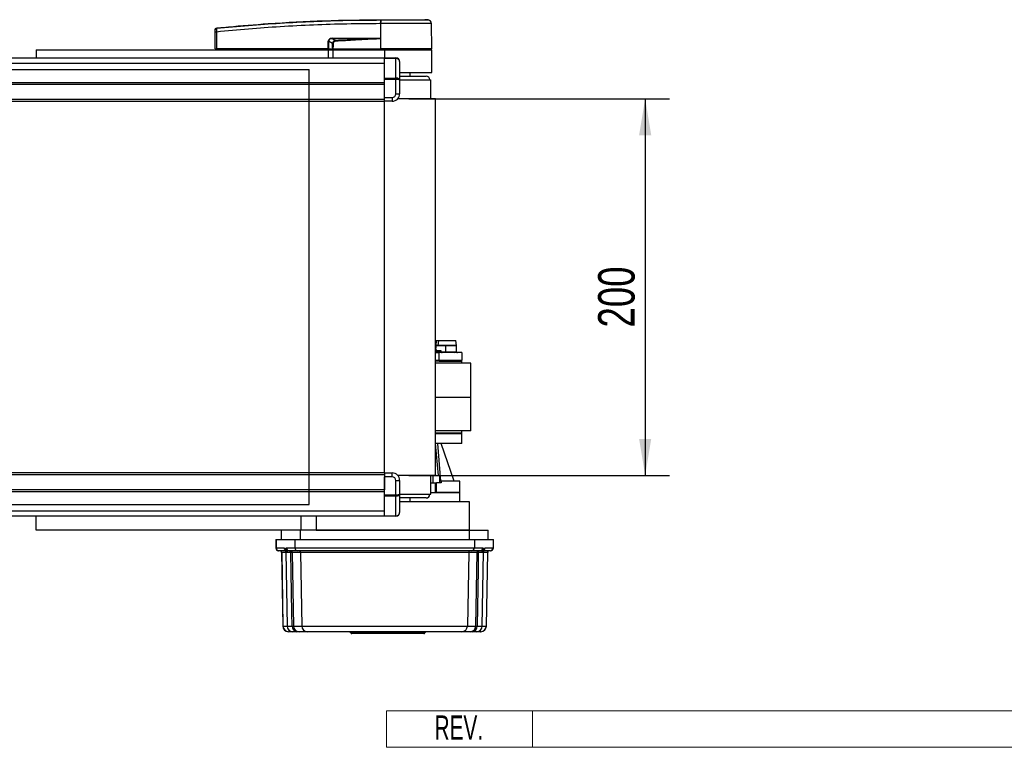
# Model space of a CAD drawing. Header units: millimetres. Extents: x 0 to 420, y 0 to 297.
# Tile 6 of 24: x 185 to 266, y 66 to 126. Entities that reach past the tile are written whole.
import ezdxf
from ezdxf.enums import TextEntityAlignment as Align

# ---------------------------------------------------------------- set-up
doc = ezdxf.new("R2010")
doc.units = ezdxf.units.MM
doc.layers.add('CARTIGLIO', color=140, linetype='Continuous')
doc.layers.add('QUOTE', color=174, linetype='Continuous')
doc.styles.add('SLDTEXTSTYLE0', font='TXT', dxfattribs={"width": 0.638298})
doc.styles.add('SLDTEXTSTYLE3', font='TXT', dxfattribs={"width": 0.75})
doc.dimstyles.new('SLDDIMSTYLE0', dxfattribs={"dimtxt": 3, "dimasz": 3, "dimexe": 0, "dimexo": 0.0625, "dimgap": 0.75, "dimtad": 1, "dimlfac": 6.46054, "dimrnd": 1e-09, "dimzin": 12, "dimdsep": 46, "dimtxsty": 'SLDTEXTSTYLE3', "dimsah": 1, "dimcen": 0.09, "dimadec": 0, "dimazin": 3, "dimtfac": 1, "dimtdec": 3, "dimtofl": 0, "dimtmove": 0, "dimatfit": 3, "dimfxl": 0, "dimfrac": 2, "dimtolj": 1, "dimtzin": 12, "dimarcsym": 0})

# ---------------------------------------------------------------- blocks, each defined once
blk = doc.blocks.new('SW_NOTE_0_27')
at = {"layer": 'CARTIGLIO', "color": 0, "insert": (2.34, 2.578), "char_height": 2, "attachment_point": 2, "style": 'SLDTEXTSTYLE0'}
blk.add_mtext('REV.', dxfattribs=at)
blk = doc.blocks.new('Cartiglio ALUSIC')
at = {"color": 161, "linetype": 'Continuous', "lineweight": 18}
for p, q in [((113.971, 150.999), (113.971, 153.999)), ((113.971, 153.999), (313.621, 153.999)), ((125.971, 153.999), (125.971, 150.999)), ((113.971, 150.999), (313.621, 150.999))]:
    blk.add_line(p, q, dxfattribs=at)
at = {"layer": 'CARTIGLIO', "color": 140}
blk.add_blockref('SW_NOTE_0_27', (117.568, 151.037), dxfattribs=at)
at = {"layer": 'CARTIGLIO', "color": 140, "style": 'SLDTEXTSTYLE0', "width": 0.638298}
for tag, height, p in [('AUTOATTR1', 3.5, (223.449, 133.7)), ('AUTOATTR2', 3.5, (221.929, 127.422)), ('AUTOATTR11', 3.5, (224.167, 121.411)), ('AUTOATTR8', 4, (219.244, 110.003)), ('AUTOATTR9', 4, (218.122, 100.423)), ('AUTOATTR0', 4, (249.033, 100.312))]:
    blk.add_attdef(tag, text='', height=height, dxfattribs=at).set_placement(p, align=Align.TOP_CENTER)
at = {"layer": 'CARTIGLIO', "color": 140}
for tag in ['AUTOATTR13', 'AUTOATTR12', 'AUTOATTR10', 'AUTOATTR7', 'AUTOATTR6', 'AUTOATTR5', 'AUTOATTR4', 'AUTOATTR3']:
    blk.add_attdef(tag, (0, 0), '', height=4, dxfattribs=at)
blk = doc.blocks.new('_D_2')
at = {"layer": 'QUOTE'}
for p, q in [((217.013, 119.479), (238.429, 119.479)), ((236.429, 119.479), (236.429, 88.521)), ((217.013, 88.521), (238.429, 88.521))]:
    blk.add_line(p, q, dxfattribs=at)
for points in [[(236.429, 119.479), (235.929, 116.479), (236.929, 116.479)], [(236.429, 88.521), (236.929, 91.521), (235.929, 91.521)]]:
    blk.add_solid(points, dxfattribs=at)
at = {"layer": 'QUOTE', "insert": (232.562, 100.675), "char_height": 3, "attachment_point": 1, "rotation": 90, "style": 'SLDTEXTSTYLE3'}
blk.add_mtext('200', dxfattribs=at)

msp = doc.modelspace()

# ---------------------------------------------------------------- linework, layer by layer
at = {"color": 7, "linetype": 'Continuous', "lineweight": 25}
for p, q in [((214.6895, 125.6533), (214.6644, 125.6533)), ((214.6895, 125.6533), (214.688, 123.5804)), ((214.6897, 125.9796), (214.6899, 125.9796)), ((218.5871, 125.9583), (218.3179, 125.9796)), ((218.882, 123.5804), (218.8639, 125.6532)), ((201.083, 123.5804), (201.0951, 124.9664)), ((201.2085, 124.9664), (201.1964, 123.5804)), ((201.2081, 125.2943), (201.208, 125.2943)), ((210.3777, 123.5804), (210.3801, 124.2052)), ((210.4091, 124.2052), (210.4066, 123.5804)), ((210.7356, 124.0355), (210.4091, 124.2052)), ((210.718, 124.4185), (210.9901, 124.2771)), ((214.3504, 124.4185), (210.718, 124.4185)), ((210.7199, 124.4585), (214.3524, 124.4585)), ((214.6797, 124.4399), (214.6798, 124.4313)), ((214.6798, 124.4313), (214.6872, 123.5804)), ((186.3777, 123.503), (186.3777, 122.839)), ((186.3777, 123.503), (210.3695, 123.503)), ((201.083, 123.5804), (201.1964, 123.5804)), ((201.1584, 123.5804), (201.1597, 123.503)), ((210.3777, 123.5804), (201.1964, 123.5804)), ((201.2021, 123.5804), (201.2022, 123.503)), ((210.3695, 123.503), (210.3695, 122.839)), ((210.3695, 123.503), (210.7564, 123.503)), ((210.4066, 123.5804), (210.3777, 123.5804)), ((210.3838, 123.5804), (210.3839, 123.503)), ((210.4066, 123.5804), (210.7517, 123.5804)), ((210.4601, 123.5804), (210.461, 123.503)), ((210.7564, 123.503), (210.7564, 122.839)), ((210.7564, 123.503), (215.013, 123.503)), ((210.7636, 123.5804), (214.6872, 123.5804)), ((210.7878, 123.5804), (210.7884, 123.503)), ((214.688, 123.5804), (214.6872, 123.5804)), ((218.882, 123.5804), (214.688, 123.5804)), ((214.6911, 123.5804), (214.6912, 123.503)), ((215.013, 123.503), (218.8827, 123.503)), ((215.013, 123.503), (215.013, 122.839)), ((218.8053, 123.503), (218.8066, 123.5804)), ((218.8827, 121.6456), (218.8827, 123.503)), ((60.2272, 122.4151), (215.013, 122.4151)), ((157.2278, 122.839), (215.013, 122.839)), ((215.013, 122.839), (215.9417, 122.839)), ((215.013, 122.7937), (215.013, 122.839)), ((215.9417, 122.7937), (215.013, 122.7937)), ((215.013, 121.1817), (215.013, 122.7937)), ((215.9417, 122.839), (215.9417, 122.7937)), ((215.9417, 121.1817), (215.9417, 122.7937)), ((216.2513, 122.5295), (216.2513, 121.0082)), ((216.2668, 121.6456), (218.8827, 121.6456)), ((217.1026, 121.336), (217.1026, 121.6456)), ((60.2272, 120.8268), (215.013, 120.8268)), ((60.2272, 120.672), (215.013, 120.672)), ((215.013, 121.1817), (215.9417, 121.1817)), ((215.013, 121.0723), (215.013, 121.1817)), ((215.9417, 121.0723), (215.013, 121.0723)), ((215.013, 119.5885), (215.013, 121.0723)), ((215.013, 119.4337), (215.013, 120.672)), ((215.9417, 121.1817), (215.9417, 121.0723)), ((215.9417, 119.8981), (215.9417, 121.0723)), ((216.2513, 121.336), (218.4183, 121.336)), ((216.2513, 121.0264), (218.8053, 121.0264)), ((216.2513, 121.0082), (216.2513, 119.8981)), ((218.8194, 119.4786), (218.8053, 121.0264)), ((215.9417, 119.8981), (216.2513, 119.8981)), ((60.2272, 119.4337), (215.013, 119.4337)), ((60.2272, 119.279), (215.013, 119.279)), ((215.013, 119.5885), (215.6322, 119.5885)), ((215.013, 119.279), (215.013, 119.4337)), ((215.6322, 119.279), (215.013, 119.279)), ((215.013, 88.721), (215.013, 119.279)), ((215.6322, 119.5885), (215.6322, 119.279)), ((219.1922, 119.4786), (216.0875, 119.4786)), ((219.1922, 88.5214), (219.1922, 119.4786)), ((219.2196, 99.194), (219.2991, 99.6196)), ((219.2991, 99.6196), (219.469, 99.6196)), ((219.4159, 99.194), (219.469, 99.6196)), ((219.469, 99.6196), (220.8562, 99.6196)), ((220.9312, 99.194), (220.8562, 99.6196)), ((219.2196, 99.194), (219.1922, 99.1992)), ((219.1922, 99.1671), (219.2168, 99.1671)), ((219.1977, 99.0609), (219.1922, 99.0604)), ((219.6631, 98.7682), (219.1922, 98.7682)), ((219.2196, 99.194), (219.2168, 99.1671)), ((219.2168, 99.1671), (219.2168, 98.9847)), ((220.0436, 99.1671), (219.2168, 99.1671)), ((219.4159, 99.194), (219.2196, 99.194)), ((220.0436, 99.194), (219.4159, 99.194)), ((219.6631, 98.6908), (219.6631, 98.7682)), ((220.0436, 99.1671), (220.0436, 99.194)), ((220.6712, 99.194), (220.0436, 99.194)), ((220.0436, 98.6908), (220.0436, 99.1671)), ((220.6729, 99.1671), (220.0436, 99.1671)), ((220.9312, 99.194), (220.6712, 99.194)), ((220.9336, 99.1671), (220.6729, 99.1671)), ((220.9336, 98.6908), (220.9336, 99.1671)), ((219.1922, 98.6908), (219.391, 98.6908)), ((219.1922, 98.6135), (219.5005, 98.6135)), ((219.1922, 97.9943), (219.5005, 97.9943)), ((219.391, 98.6908), (219.6631, 98.6908)), ((219.5005, 97.9943), (219.5005, 98.6135)), ((221.3593, 98.6135), (219.5005, 98.6135)), ((219.5005, 97.9014), (219.5005, 97.9943)), ((219.5005, 97.9943), (221.3593, 97.9943)), ((219.6631, 98.6908), (220.0436, 98.6908)), ((220.0436, 98.6908), (220.0436, 98.6135)), ((220.0436, 98.6908), (220.6729, 98.6908)), ((220.6729, 98.6908), (220.9336, 98.6908)), ((221.3593, 98.6135), (221.3593, 97.9943)), ((221.3593, 97.9014), (221.3593, 97.9943)), ((219.5005, 97.9014), (219.1922, 97.9014)), ((222.1022, 97.7467), (219.1922, 97.7467)), ((219.5005, 97.9014), (221.3593, 97.9014)), ((221.3593, 97.7467), (221.3593, 97.9014)), ((222.1022, 94.9605), (222.1022, 97.7467)), ((219.1922, 94.9605), (222.1022, 94.9605)), ((222.1022, 92.1744), (222.1022, 94.9605)), ((222.1022, 92.1744), (219.1922, 92.1744)), ((219.1922, 92.0196), (221.3593, 92.0196)), ((221.3593, 91.9267), (219.1922, 91.9267)), ((221.3593, 92.0196), (221.3593, 92.1744)), ((221.3593, 91.9267), (221.3593, 92.0196)), ((221.3593, 91.1528), (221.3593, 91.9267)), ((221.3593, 91.1528), (219.1922, 91.1528)), ((219.4423, 88.5214), (219.2027, 91.1528)), ((219.6469, 88.0571), (219.3757, 91.1528)), ((220.7401, 88.0571), (219.6566, 91.1528)), ((215.013, 88.721), (60.2272, 88.721)), ((215.013, 88.5663), (60.2272, 88.5663)), ((215.013, 88.721), (215.6322, 88.721)), ((215.013, 88.721), (215.013, 88.5663)), ((215.013, 88.5663), (215.013, 87.328)), ((215.6322, 88.4115), (215.013, 88.4115)), ((215.013, 86.9277), (215.013, 88.4115)), ((215.6322, 88.4115), (215.6322, 88.721)), ((219.1922, 88.5214), (216.0875, 88.5214)), ((218.8053, 86.9736), (218.8194, 88.5214)), ((219.2556, 88.5214), (218.9735, 88.4812)), ((218.9735, 88.4812), (218.9735, 87.9023)), ((219.1922, 88.5214), (219.2556, 88.5214)), ((219.5376, 88.4812), (219.2556, 88.5214)), ((219.2556, 88.5214), (219.4487, 88.5214)), ((219.4808, 88.5098), (219.4487, 88.5214)), ((219.5376, 88.4812), (219.5376, 87.9023)), ((215.9417, 88.1019), (216.2513, 88.1019)), ((215.9417, 86.9277), (215.9417, 88.1019)), ((216.2513, 88.1019), (216.2513, 86.9918)), ((218.8137, 87.9023), (218.9735, 87.9023)), ((218.9735, 87.9023), (219.2761, 87.9023)), ((219.1987, 87.1283), (219.1987, 87.9023)), ((219.2761, 87.1283), (219.2761, 87.9023)), ((219.6631, 87.9023), (219.2761, 87.9023)), ((219.6631, 88.0571), (219.5376, 88.0571)), ((219.6631, 88.0571), (219.6631, 87.9023)), ((221.2045, 88.0571), (219.6631, 88.0571)), ((221.2045, 87.1283), (221.2045, 88.0571)), ((215.013, 87.328), (60.2272, 87.328)), ((215.013, 87.1732), (60.2272, 87.1732)), ((215.013, 86.9277), (215.9417, 86.9277)), ((215.013, 86.8183), (215.013, 86.9277)), ((215.9417, 86.8183), (215.013, 86.8183)), ((215.013, 85.2063), (215.013, 86.8183)), ((215.9417, 86.9277), (215.9417, 86.8183)), ((215.9417, 85.2063), (215.9417, 86.8183)), ((216.2513, 86.9918), (216.2513, 85.4705)), ((216.2513, 86.9736), (218.8053, 86.9736)), ((218.4183, 86.664), (216.2513, 86.664)), ((217.1026, 86.3544), (217.1026, 86.664)), ((218.8067, 87.1283), (221.2045, 87.1283)), ((221.2045, 87.1283), (219.2761, 87.1283)), ((221.2045, 86.3544), (221.2045, 87.1283)), ((221.9784, 86.3544), (216.2534, 86.3544)), ((221.9784, 84.0326), (221.9784, 86.3544)), ((215.013, 85.5849), (60.2272, 85.5849)), ((215.013, 85.161), (157.8747, 85.161)), ((186.3777, 84.0326), (186.3777, 85.161)), ((208.1451, 84.0326), (208.1451, 85.161)), ((209.3938, 85.161), (209.3938, 84.0326)), ((215.013, 85.2063), (215.9417, 85.2063)), ((215.013, 85.161), (215.013, 85.2063)), ((215.9417, 85.161), (215.013, 85.161)), ((215.9417, 85.2063), (215.9417, 85.161)), ((208.1451, 84.0326), (186.3777, 84.0326)), ((192.4346, 84.0326), (192.4346, 84.0288)), ((193.6712, 84.0288), (193.6712, 84.0326)), ((206.4998, 84.0326), (206.4998, 83.2587)), ((206.5161, 84.0326), (206.5161, 83.2587)), ((208.061, 84.0326), (208.061, 83.2587)), ((209.3938, 84.0326), (208.1451, 84.0326)), ((209.3938, 84.0326), (221.965, 84.0326)), ((221.965, 84.0326), (209.3938, 84.0326)), ((221.965, 84.0326), (221.965, 83.2587)), ((221.965, 84.0326), (223.5099, 84.0326)), ((223.5099, 84.0326), (223.5099, 83.2587)), ((223.5099, 84.0326), (223.5263, 84.0326)), ((223.5263, 83.2587), (223.5263, 84.0326)), ((206.0741, 83.2587), (206.0741, 82.5622)), ((206.0741, 83.2587), (206.0912, 83.2587)), ((206.0741, 82.5622), (206.0912, 82.5622)), ((206.0912, 83.2587), (206.0912, 82.5622)), ((206.0912, 83.2587), (207.6361, 83.2587)), ((206.0912, 82.5622), (206.7561, 82.5622)), ((206.932, 82.5622), (207.6361, 82.5622)), ((207.6361, 83.2587), (222.39, 83.2587)), ((207.6361, 83.2587), (207.6361, 82.5622)), ((207.6361, 82.5622), (222.39, 82.5622)), ((222.39, 83.2587), (222.39, 82.5622)), ((222.39, 83.2587), (223.9348, 83.2587)), ((222.39, 82.5622), (223.0941, 82.5622)), ((223.2699, 82.5622), (223.9348, 82.5622)), ((223.9348, 83.2587), (223.9348, 82.5622)), ((223.9348, 83.2587), (223.952, 83.2587)), ((223.9348, 82.5622), (223.952, 82.5622)), ((223.952, 82.5622), (223.952, 83.2587)), ((206.3229, 82.33), (206.3062, 82.33)), ((206.8416, 82.33), (206.3229, 82.33)), ((206.5411, 82.1779), (206.6466, 76.1304)), ((206.5573, 82.1779), (206.5411, 82.1779)), ((206.5573, 82.1779), (206.6627, 76.1304)), ((206.8893, 82.1779), (206.5573, 82.1779)), ((206.8888, 82.2102), (206.9949, 76.1304)), ((207.3105, 82.1779), (207.0408, 82.1779)), ((207.8678, 82.33), (207.1637, 82.33)), ((208.1022, 82.1779), (207.4171, 82.1779)), ((207.4171, 82.1779), (207.5208, 76.1304)), ((222.1582, 82.33), (207.8678, 82.33)), ((221.9238, 82.1779), (208.1022, 82.1779)), ((208.1022, 82.1779), (208.2076, 76.1304)), ((221.9238, 82.1779), (221.8185, 76.1304)), ((222.609, 82.1779), (221.9238, 82.1779)), ((222.8623, 82.33), (222.1582, 82.33)), ((222.5052, 76.1304), (222.609, 82.1779)), ((222.9852, 82.1779), (222.7156, 82.1779)), ((223.0312, 76.1304), (223.1372, 82.2078)), ((223.4687, 82.1779), (223.1367, 82.1779)), ((223.7031, 82.33), (223.1852, 82.33)), ((223.219, 82.4131), (223.2171, 82.4071)), ((223.4687, 82.1779), (223.3634, 76.1304)), ((223.3794, 76.1304), (223.485, 82.1779)), ((223.485, 82.1779), (223.4687, 82.1779)), ((223.7198, 82.33), (223.7031, 82.33)), ((206.6466, 76.1304), (206.6627, 76.1304)), ((206.6627, 76.1304), (206.9949, 76.1304)), ((206.9949, 76.1304), (207.4115, 76.1304)), ((207.5208, 76.1304), (208.2076, 76.1304)), ((208.2076, 76.1304), (221.8185, 76.1304)), ((221.8185, 76.1304), (222.5052, 76.1304)), ((222.6145, 76.1304), (223.0312, 76.1304)), ((223.0312, 76.1304), (223.3634, 76.1304)), ((223.3634, 76.1304), (223.3794, 76.1304)), ((207.1261, 75.6742), (207.1109, 75.6742)), ((207.4592, 75.6742), (207.1261, 75.6742)), ((207.8094, 75.6742), (207.4592, 75.6742)), ((208.671, 75.6742), (207.9842, 75.6742)), ((221.3551, 75.6742), (208.671, 75.6742)), ((212.2262, 75.571), (212.2749, 75.571)), ((215.0167, 75.6742), (215.0167, 75.571)), ((215.0167, 75.571), (215.0167, 75.5194)), ((222.0418, 75.6742), (221.3551, 75.6742)), ((222.5669, 75.6742), (222.2167, 75.6742)), ((222.9, 75.6742), (222.5669, 75.6742)), ((222.9151, 75.6742), (222.9, 75.6742))]:
    msp.add_line(p, q, dxfattribs=at)
at = {"color": 7, "linetype": 'Continuous'}
for p, q in [((66.4186, 121.8778), (208.8216, 121.8778)), ((208.8216, 86.1222), (208.8216, 121.8778)), ((66.4186, 86.1222), (208.8216, 86.1222))]:
    msp.add_line(p, q, dxfattribs=at)
at = {"color": 7, "linetype": 'Continuous', "lineweight": 25, "flags": 128}
for points in [[(214.3504, 124.4185), (214.5349, 124.4257), (214.6798, 124.4313)], [(219.2168, 98.9847), (219.205, 98.9726), (219.1922, 98.9647)], [(207.4115, 76.1304), (207.3933, 77.2218), (207.3105, 82.1779)], [(222.7156, 82.1779), (222.6922, 80.7824), (222.6145, 76.1304)]]:
    msp.add_lwpolyline(points, dxfattribs=at)
at = {"color": 7, "linetype": 'Continuous', "lineweight": 25}
for centre, radius, start, end in [((215.8271, 125.7186), 1.1646, 168.120168, 183.219012), ((220.967, 125.2425), 6.3202, 173.303191, 173.496611), ((215.8524, 125.7179), 1.1647, 168.081743, 183.180073), ((218.5544, 125.6505), 0.3096, 0.500011, 83.923128), ((201.1518, 121.5396), 3.4273, 89.051899, 90.948101), ((201.2201, 125.1478), 0.1235, 96.104195, 179.384141), ((210.3946, 128.1476), 3.9424, 269.78976, 270.21024), ((210.3993, 124.4544), 0.3207, 353.585658, 0.74759), ((104.0812, 119.1101), 107.0337, 2.731259, 2.766996), ((214.0317, 124.4544), 0.3207, 353.585658, 0.74759), ((215.9417, 122.5295), 0.3096, 0, 90), ((218.4183, 121.0264), 0.3096, 0, 90), ((215.6322, 119.8981), 0.3096, 270, 0), ((215.6322, 119.8981), 0.6191, 270, 0), ((220.4555, 99.1671), 0.2174, 359.989324, 7.090726), ((220.7788, 99.1671), 0.1548, 0, 10), ((219.4594, 98.6812), 0.0691, 171.950532, 258.578251), ((219.7404, 98.6908), 0.0774, 180, 270.000009), ((220.7413, 98.6812), 0.0691, 171.950536, 258.57823), ((221.011, 98.6908), 0.0774, 180, 270.000002), ((215.6322, 88.1019), 0.6191, 0, 90), ((215.6322, 88.1019), 0.3096, 0, 90), ((218.4183, 86.9736), 0.3096, 270, 0), ((215.9417, 85.4705), 0.3096, 270, 0), ((206.3062, 82.5622), 0.2322, 180, 270), ((206.3232, 82.5619), 0.232, 179.945029, 269.944923), ((206.9886, 82.5621), 0.2324, 179.99258, 218.132635), ((207.164, 82.5619), 0.232, 179.945029, 269.944923), ((207.8681, 82.5619), 0.232, 179.945029, 269.944923), ((222.158, 82.5619), 0.232, 270.055077, 0.054971), ((222.8621, 82.5619), 0.232, 270.055077, 0.054971), ((223.0375, 82.5621), 0.2324, 321.13571, 0.007633), ((223.7029, 82.5619), 0.232, 270.055077, 0.054971), ((223.7198, 82.5622), 0.2322, 270, 0), ((206.3863, 82.1752), 0.1548, 1, 90), ((206.4027, 82.1754), 0.1546, 0.943757, 89.94621), ((207.0208, 82.4759), 0.2227, 179.276773, 196.836134), ((207.1196, 82.4826), 0.2295, 180.959806, 234.114182), ((206.8831, 82.1762), 0.1577, 0.60608, 49.747048), ((207.1659, 82.1857), 0.1448, 356.925356, 85.47901), ((207.2625, 82.1754), 0.1546, 0.943757, 89.94621), ((207.9476, 82.1754), 0.1546, 0.943757, 89.94621), ((222.0785, 82.1754), 0.1546, 90.05379, 179.056243), ((222.7636, 82.1754), 0.1546, 90.05379, 179.056243), ((222.8601, 82.1857), 0.1448, 94.52099, 183.074644), ((223.1429, 82.1762), 0.1577, 130.252952, 179.39392), ((222.9065, 82.4826), 0.2295, 305.885818, 359.040194), ((223.0053, 82.4759), 0.2227, 343.625432, 0.723035), ((223.6233, 82.1754), 0.1546, 90.05379, 179.056243), ((223.6398, 82.1752), 0.1548, 90, 179), ((207.1109, 76.1386), 0.4644, 181, 270), ((207.1265, 76.1381), 0.4639, 180.943757, 269.94621), ((207.4592, 76.1386), 0.4644, 181, 270), ((207.8445, 76.1064), 0.4337, 176.824179, 265.347699), ((207.9847, 76.1381), 0.4639, 180.943757, 269.94621), ((208.6714, 76.1381), 0.4639, 180.943757, 269.94621), ((221.3547, 76.1381), 0.4639, 270.05379, 359.056243), ((222.0414, 76.1381), 0.4639, 270.05379, 359.056243), ((222.1815, 76.1064), 0.4337, 274.652301, 3.175821), ((222.5669, 76.1386), 0.4644, 270, 359), ((222.8995, 76.1381), 0.4639, 270.05379, 359.056243), ((222.9151, 76.1386), 0.4644, 270, 359), ((212.0802, 75.5194), 0.1548, 19.471221, 90), ((212.1523, 75.5506), 0.1242, 9.436439, 84.124857), ((212.2991, 75.5968), 0.0774, 199.471221, 270), ((212.3361, 75.5812), 0.0621, 189.436439, 264.124857), ((218.2549, 75.5968), 0.0774, 269.980886, 338.477499), ((218.4738, 75.5194), 0.1548, 90.23061, 161.283355)]:
    msp.add_arc(centre, radius, start, end, dxfattribs=at)
for centre, major_axis, ratio, start_param, end_param in [((210.9294, 124.0475), (0.5263, -0.2589), 0.6067254, 2.2520057, 3.4288926), ((210.9255, 124.0479), (0.4979, -0.2465), 0.5569608, 2.2532184, 3.4301053), ((211.1184, 123.9476), (0.3547, -0.1887), 0.7705823, 2.3011388, 3.4780257), ((211.1184, 123.9483), (0.3096, -0.1636), 0.6630178, 2.2990506, 3.4759374), ((215.9417, 122.5295), (0.3096, 0), 0.8535534, 0, 1.5707963), ((215.9417, 121.0082), (0.3096, 0), 0.5606602, 0, 1.5707963), ((215.9417, 121.0082), (0.3096, 0), 0.2071068, 0, 1.5707963), ((215.9417, 86.9918), (0.3096, 0), 0.2071068, 4.712389, 6.2831853), ((215.9417, 86.9918), (0.3096, 0), 0.5606602, 4.712389, 6.2831853), ((215.9417, 85.4705), (0.3096, 0), 0.8535534, 4.712389, 6.2831853)]:
    msp.add_ellipse(centre, major_axis=major_axis, ratio=ratio, start_param=start_param, end_param=end_param, dxfattribs=at)
for points, knots in [([(201.207, 125.2706), (202.95, 125.4297), (205.6066, 125.6721), (209.1864, 125.8504), (211.9374, 125.9449), (213.7686, 125.9448), (214.6875, 125.9584), (214.6875, 125.9584)], [0, 0, 0, 0, 0.3887669, 0.5925279, 0.7962893, 0.9999993, 1, 1, 1, 1]), ([(201.2081, 125.2943), (201.2601, 125.2996), (201.581, 125.3322), (202.989, 125.4696), (205.8818, 125.7059), (210.0554, 125.933), (213.1443, 125.9641), (214.6897, 125.9796)], [0, 0, 0, 0, 0.0117013, 0.0722088, 0.3141935, 0.6568871, 1, 1, 1, 1]), ([(214.6644, 125.6533), (213.7495, 125.6476), (211.9199, 125.6361), (209.1763, 125.5466), (205.6023, 125.367), (202.9496, 125.1251), (201.2085, 124.9664)], [0, 0, 0, 0, 0.2036202, 0.4072406, 0.6109477, 1, 1, 1, 1]), ([(214.6875, 125.9584), (214.6875, 125.9584), (214.6959, 125.9584), (214.7044, 125.9584), (214.7128, 125.9584)], [0, 0, 0, 0, 0.0003655, 1, 1, 1, 1]), ([(218.8639, 125.6532), (218.8536, 125.6532), (218.8328, 125.6533), (218.6649, 125.6533), (218.3992, 125.6531), (218.0382, 125.6532), (217.5882, 125.6533), (217.0693, 125.653), (216.4871, 125.6533), (215.8874, 125.6532), (215.2801, 125.6532), (214.8879, 125.6532), (214.6895, 125.6533)], [0, 0, 0, 0, 0.100465, 0.2038434, 0.3043094, 0.4076889, 0.5081552, 0.611535, 0.7120023, 0.8153833, 0.9066108, 1, 1, 1, 1]), ([(214.6899, 125.9796), (214.9197, 125.9796), (215.38, 125.9796), (216.0581, 125.9796), (216.6884, 125.9796), (217.2488, 125.9796), (217.7104, 125.9796), (218.0548, 125.9796), (218.2774, 125.9796), (218.3044, 125.9796), (218.3179, 125.9796)], [0, 0, 0, 0, 0.1248804, 0.2501396, 0.3746494, 0.4998125, 0.6247642, 0.7495577, 0.8749238, 1, 1, 1, 1]), ([(214.7128, 125.9584), (214.8948, 125.9584), (215.2587, 125.9583), (215.8197, 125.9584), (216.3781, 125.9584), (216.9169, 125.9582), (217.4004, 125.9584), (217.8175, 125.9584), (218.1538, 125.9583), (218.4007, 125.9585), (218.5571, 125.9583), (218.5771, 125.9583), (218.5871, 125.9583)], [0, 0, 0, 0, 0.0923036, 0.1846071, 0.2865385, 0.3884688, 0.490398, 0.5923288, 0.694247, 0.7961664, 0.8980845, 1, 1, 1, 1]), ([(201.0951, 124.9664), (201.0951, 124.9738), (201.0954, 125.0018), (201.0958, 125.0494), (201.0962, 125.1), (201.0966, 125.137), (201.0966, 125.1451), (201.0967, 125.1492)], [0, 0, 0, 0, 0.0821077, 0.3116546, 0.5407071, 0.7703697, 1, 1, 1, 1]), ([(201.0967, 125.1492), (201.0968, 125.1581), (201.0969, 125.1702), (201.0969, 125.1718), (201.0969, 125.1722)], [0, 0, 0, 0, 0.7365741, 1, 1, 1, 1]), ([(201.0969, 125.1722), (201.0971, 125.1765), (201.0978, 125.1949), (201.1073, 125.2266), (201.1322, 125.2609), (201.1669, 125.286), (201.1943, 125.2915), (201.208, 125.2943)], [0, 0, 0, 0, 0.0716067, 0.3068114, 0.5378745, 0.7689372, 1, 1, 1, 1]), ([(201.207, 125.2706), (201.2061, 125.2638), (201.2043, 125.2501), (201.2037, 125.1884), (201.2046, 125.1042), (201.2065, 125.0252), (201.2081, 124.9786), (201.2085, 124.9664)], [0, 0, 0, 0, 0.22968814, 0.45959689, 0.68877935, 0.91808895, 1, 1, 1, 1]), ([(201.208, 125.2943), (201.208, 125.2939), (201.2076, 125.2922), (201.2073, 125.2797), (201.207, 125.2706)], [0, 0, 0, 0, 0.2638842, 1, 1, 1, 1]), ([(210.7356, 124.0355), (210.7447, 124.0355), (210.7609, 124.0356), (210.7813, 124.0355), (210.7903, 124.0355)], [0, 0, 0, 0, 0.56, 1, 1, 1, 1]), ([(210.7517, 123.5804), (210.7467, 123.6653), (210.7379, 123.8167), (210.7363, 123.9687), (210.7356, 124.0355)], [0, 0, 0, 0, 0.560586, 1, 1, 1, 1]), ([(210.7903, 124.0355), (210.7879, 123.9505), (210.7837, 123.7985), (210.7697, 123.6471), (210.7636, 123.5804)], [0, 0, 0, 0, 0.55939227, 1, 1, 1, 1]), ([(210.9901, 124.2771), (211.6173, 124.3054), (212.7373, 124.356), (213.8575, 124.3994), (214.3504, 124.4185)], [0, 0, 0, 0, 0.5599741, 1, 1, 1, 1]), ([(214.6798, 124.4313), (213.9919, 124.3854), (212.7636, 124.3034), (211.5342, 124.2388), (210.9933, 124.2104)], [0, 0, 0, 0, 0.5600269, 1, 1, 1, 1]), ([(214.3524, 124.4585), (214.384, 124.4582), (214.4777, 124.4573), (214.5879, 124.4576), (214.6643, 124.4429), (214.6797, 124.4399)], [0, 0, 0, 0, 0.2892673, 0.8568296, 1, 1, 1, 1]), ([(210.7517, 123.5804), (210.7528, 123.5804), (210.7553, 123.5804), (210.7595, 123.5804), (210.7625, 123.5804), (210.7636, 123.5804)], [0, 0, 0, 0, 0.3193957, 0.7481913, 1, 1, 1, 1]), ([(219.1922, 99.6196), (219.1973, 99.6196), (219.2201, 99.6196), (219.2557, 99.6196), (219.2852, 99.6196), (219.296, 99.6196), (219.2991, 99.6196)], [0, 0, 0, 0, 0.1060409, 0.4808322, 0.8524087, 1, 1, 1, 1]), ([(219.2168, 98.9847), (219.2122, 98.9964), (219.2035, 99.0185), (219.1995, 99.0474), (219.1977, 99.0609)], [0, 0, 0, 0, 0.5319442, 1, 1, 1, 1]), ([(219.3305, 98.7682), (219.3269, 98.7708), (219.2938, 98.7935), (219.2526, 98.8616), (219.2289, 98.9433), (219.2168, 98.9847)], [0, 0, 0, 0, 0.0578097, 0.5236967, 1, 1, 1, 1]), ([(219.4795, 88.5017), (219.4969, 88.4984), (219.5164, 88.4946), (219.5355, 88.4825), (219.5376, 88.4812)], [0, 0, 0, 0, 0.8910921, 1, 1, 1, 1]), ([(206.7561, 82.5622), (206.7632, 82.5566), (206.7773, 82.5454), (206.7911, 82.5011), (206.7981, 82.4787)], [0, 0, 0, 0, 0.4969853, 1, 1, 1, 1]), ([(206.8901, 82.4787), (206.897, 82.5008), (206.9108, 82.5452), (206.9249, 82.5565), (206.932, 82.5622)], [0, 0, 0, 0, 0.4981598, 1, 1, 1, 1]), ([(223.0941, 82.5622), (223.1011, 82.5566), (223.1152, 82.5454), (223.129, 82.5011), (223.136, 82.4787)], [0, 0, 0, 0, 0.4969853, 1, 1, 1, 1]), ([(223.228, 82.4787), (223.2349, 82.5008), (223.2487, 82.5452), (223.2628, 82.5565), (223.2699, 82.5622)], [0, 0, 0, 0, 0.4981598, 1, 1, 1, 1]), ([(206.7981, 82.4787), (206.8079, 82.4541), (206.8273, 82.4055), (206.8583, 82.4007), (206.879, 82.4514), (206.8901, 82.4787)], [0, 0, 0, 0, 0.3222032, 0.6355284, 1, 1, 1, 1]), ([(206.7985, 82.4389), (206.7985, 82.4389), (206.7984, 82.4391), (206.8033, 82.4255), (206.8078, 82.4106), (206.8081, 82.4098)], [0, 0, 0, 0, 0.2885447, 0.9630676, 1, 1, 1, 1]), ([(206.8085, 82.4116), (206.815, 82.3921), (206.8284, 82.3525), (206.8444, 82.3144), (206.8649, 82.29), (206.8676, 82.2869)], [0, 0, 0, 0, 0.45836755, 0.92933978, 1, 1, 1, 1]), ([(206.8642, 82.285), (206.8701, 82.2786), (206.8813, 82.2666), (206.8864, 82.2281), (206.8888, 82.2099)], [0, 0, 0, 0, 0.5289235, 1, 1, 1, 1]), ([(206.985, 82.2966), (206.9644, 82.2931), (206.9024, 82.2825), (206.858, 82.2905), (206.8709, 82.2925), (206.874, 82.293)], [0, 0, 0, 0, 0.2737107, 0.8230878, 1, 1, 1, 1]), ([(207.0408, 82.1779), (207.0035, 82.1848), (206.928, 82.1987), (206.887, 82.2262), (206.8922, 82.2133), (206.8934, 82.2103)], [0, 0, 0, 0, 0.4300001, 0.8679366, 1, 1, 1, 1]), ([(207.1637, 82.33), (207.1314, 82.3278), (207.0629, 82.3231), (207.012, 82.3058), (206.985, 82.2966)], [0, 0, 0, 0, 0.4717781, 1, 1, 1, 1]), ([(207.4171, 82.1779), (207.4041, 82.1779), (207.3859, 82.178), (207.3273, 82.1779), (207.3105, 82.1779)], [0, 0, 0, 0, 0.712626, 1, 1, 1, 1]), ([(222.7156, 82.1779), (222.6775, 82.1779), (222.6241, 82.178), (222.6124, 82.1779), (222.609, 82.1779)], [0, 0, 0, 0, 0.71262605, 1, 1, 1, 1]), ([(223.041, 82.2966), (223.0172, 82.3048), (222.9666, 82.3221), (222.8984, 82.3273), (222.8623, 82.33)], [0, 0, 0, 0, 0.4716339, 1, 1, 1, 1]), ([(223.1301, 82.2079), (223.131, 82.213), (223.1332, 82.2253), (223.085, 82.1937), (223.0192, 82.1833), (222.9852, 82.1779)], [0, 0, 0, 0, 0.2571696, 0.6164905, 1, 1, 1, 1]), ([(223.1549, 82.2886), (223.1547, 82.2894), (223.1543, 82.2911), (223.0816, 82.2946), (223.041, 82.2966)], [0, 0, 0, 0, 0.4415211, 1, 1, 1, 1]), ([(223.136, 82.4787), (223.1458, 82.4541), (223.1652, 82.4055), (223.1962, 82.4007), (223.2169, 82.4514), (223.228, 82.4787)], [0, 0, 0, 0, 0.3222032, 0.6355284, 1, 1, 1, 1]), ([(223.1392, 82.2084), (223.1388, 82.2157), (223.1373, 82.2417), (223.1491, 82.2683), (223.1577, 82.28), (223.1614, 82.2851)], [0, 0, 0, 0, 0.1801236, 0.6423246, 1, 1, 1, 1]), ([(223.159, 82.2864), (223.1668, 82.2982), (223.1933, 82.3381), (223.2074, 82.3696), (223.2169, 82.4084), (223.2181, 82.4134)], [0, 0, 0, 0, 0.2669203, 0.9055696, 1, 1, 1, 1]), ([(223.2174, 82.4072), (223.2211, 82.419), (223.2272, 82.4382), (223.2273, 82.4383), (223.2274, 82.4384)], [0, 0, 0, 0, 0.6158215, 1, 1, 1, 1]), ([(207.4115, 76.1304), (207.4294, 76.1304), (207.4894, 76.1301), (207.5079, 76.1303), (207.5208, 76.1304)], [0, 0, 0, 0, 0.2975746, 1, 1, 1, 1]), ([(222.5052, 76.1304), (222.5088, 76.1304), (222.5209, 76.1301), (222.5759, 76.1303), (222.6145, 76.1304)], [0, 0, 0, 0, 0.2975746, 1, 1, 1, 1]), ([(207.9842, 75.6742), (207.9635, 75.6742), (207.934, 75.6742), (207.8379, 75.6742), (207.8094, 75.6742)], [0, 0, 0, 0, 0.7024266, 1, 1, 1, 1]), ([(212.2749, 75.571), (212.29, 75.571), (212.4091, 75.571), (212.6621, 75.571), (212.9899, 75.571), (213.3388, 75.571), (213.7709, 75.571), (214.36, 75.571), (214.8044, 75.571), (215.0167, 75.571)], [0, 0, 0, 0, 0.0224493, 0.1763939, 0.3344644, 0.4068857, 0.5626535, 0.7910534, 1, 1, 1, 1]), ([(215.0167, 75.5194), (214.808, 75.5194), (214.3714, 75.5194), (213.7929, 75.5194), (213.3687, 75.5194), (213.0198, 75.5194), (212.6784, 75.5194), (212.4459, 75.5194), (212.3298, 75.5194)], [0, 0, 0, 0, 0.2096349, 0.4387167, 0.5946608, 0.6670429, 0.8336218, 1, 1, 1, 1]), ([(215.0167, 75.571), (215.0829, 75.571), (215.4352, 75.571), (215.9844, 75.571), (216.6407, 75.571), (217.1349, 75.571), (217.5465, 75.571), (217.9079, 75.571), (218.159, 75.571), (218.2828, 75.571), (218.3355, 75.571), (218.3193, 75.571), (218.3152, 75.571)], [0, 0, 0, 0, 0.04371002, 0.23281334, 0.36320579, 0.49700526, 0.59693267, 0.6994669, 0.83768456, 0.90583881, 0.97588473, 1, 1, 1, 1]), ([(218.2479, 75.5194), (218.2493, 75.5194), (218.2697, 75.5194), (218.1314, 75.5194), (217.8538, 75.5194), (217.5003, 75.5194), (217.1039, 75.5194), (216.6172, 75.5194), (215.9733, 75.5194), (215.4285, 75.5194), (215.0819, 75.5194), (215.0167, 75.5194)], [0, 0, 0, 0, 0.0101343, 0.1479135, 0.2869964, 0.3881483, 0.4922051, 0.6250334, 0.7616566, 0.9552033, 1, 1, 1, 1]), ([(222.2167, 75.6742), (222.1549, 75.6742), (222.067, 75.6742), (222.0476, 75.6742), (222.0418, 75.6742)], [0, 0, 0, 0, 0.70242664, 1, 1, 1, 1])]:
    msp.add_open_spline(points, degree=3, knots=knots, dxfattribs=at)

# ---------------------------------------------------------------- block references
at = {"layer": 'CARTIGLIO'}
msp.add_blockref('Cartiglio ALUSIC', (101.2063, -84.828), dxfattribs=at)

# ---------------------------------------------------------------- dimensions: what is measured, and where the dimension line sits
at = {"layer": 'QUOTE'}
dim = msp.add_linear_dim(base=(234.0475, 88.5214), p1=(215.013, 119.4786), p2=(215.013, 88.5214), angle=90, dimstyle='SLDDIMSTYLE0', dxfattribs=at)
dim.commit()
dim.dimension.update_dxf_attribs({"geometry": '_D_2', "text_midpoint": (234.0475, 104), "dimtype": 160})

doc.saveas('drawing.dxf')
